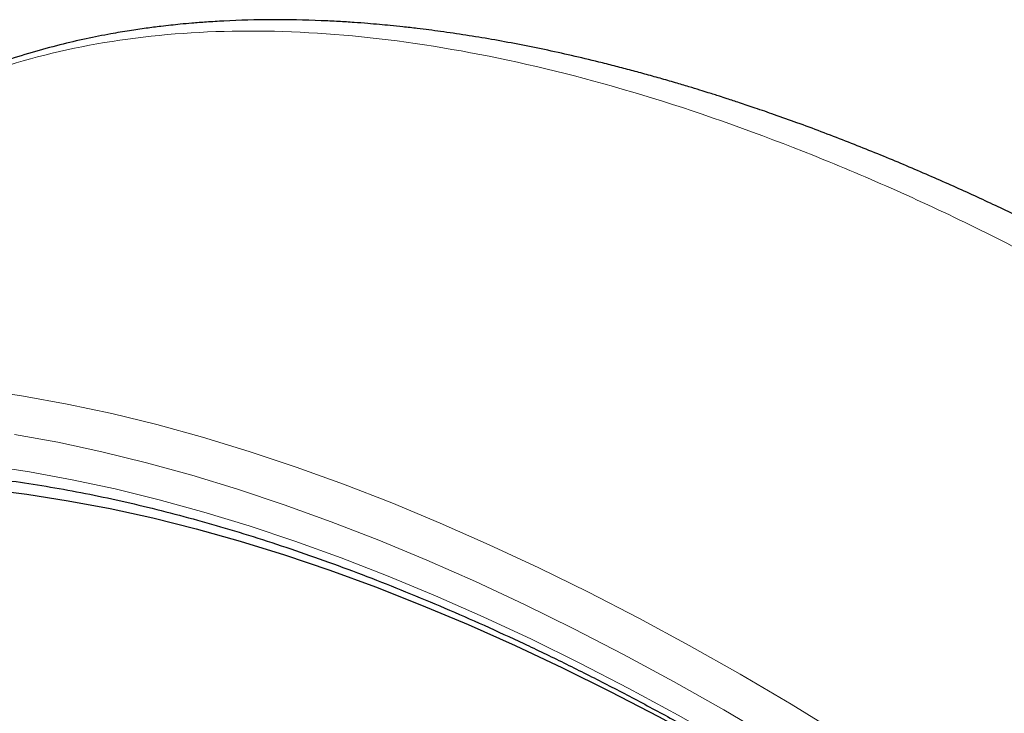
# Model space of a CAD drawing. Header units: millimetres. Extents: x 8 to 2385, y 12 to 2606.
# Tile 76 of 156: x 2171 to 2188, y 937 to 949. Entities that reach past the tile are written whole.
import ezdxf

# ---------------------------------------------------------------- set-up
doc = ezdxf.new("R2010")
doc.units = ezdxf.units.MM

msp = doc.modelspace()

# ---------------------------------------------------------------- linework, layer by layer
at = {"color": 252, "linetype": 'Continuous', "lineweight": 0, "flags": 128}
for points in [[(2170.246, 942.69), (2170.98, 942.58), (2171.726, 942.444), (2172.485, 942.281), (2173.255, 942.092), (2174.037, 941.876), (2174.829, 941.634), (2175.631, 941.367), (2176.443, 941.073), (2177.264, 940.755), (2178.093, 940.41), (2178.93, 940.041), (2179.774, 939.647), (2180.626, 939.229), (2181.483, 938.786), (2182.345, 938.319), (2183.213, 937.828), (2184.085, 937.315), (2184.961, 936.778), (2185.839, 936.219), (2186.721, 935.637), (2187.604, 935.034), (2188.489, 934.409)], [(2182.935, 937.22), (2182.076, 937.705), (2181.222, 938.168), (2180.374, 938.606), (2179.531, 939.021), (2178.695, 939.411), (2177.866, 939.776), (2177.045, 940.117), (2176.233, 940.433), (2175.429, 940.723), (2174.634, 940.988), (2173.85, 941.227), (2173.076, 941.441), (2172.314, 941.628), (2171.562, 941.79), (2170.823, 941.925)], [(2170.365, 941.392), (2171.08, 941.284), (2171.807, 941.151), (2172.546, 940.993), (2173.297, 940.808), (2174.058, 940.598), (2174.83, 940.363), (2175.612, 940.102), (2176.403, 939.816), (2177.203, 939.505), (2178.01, 939.17), (2178.826, 938.81), (2179.649, 938.426), (2180.478, 938.018), (2181.313, 937.587), (2182.154, 937.132), (2182.999, 936.654)], [(2202.674, 920.541), (2201.866, 921.444), (2201.05, 922.335), (2200.226, 923.213), (2199.394, 924.077), (2198.556, 924.928), (2197.71, 925.764), (2196.859, 926.584), (2196.003, 927.389), (2195.142, 928.177), (2194.277, 928.949), (2193.409, 929.703), (2192.538, 930.439), (2191.664, 931.157), (2190.789, 931.856), (2189.913, 932.535), (2189.036, 933.195), (2188.159, 933.834), (2187.283, 934.453), (2186.409, 935.05), (2185.536, 935.626), (2184.666, 936.18), (2183.799, 936.711), (2182.935, 937.22)]]:
    msp.add_lwpolyline(points, dxfattribs=at)
at = {"color": 7, "linetype": 'Continuous', "lineweight": 30, "flags": 128}
msp.add_lwpolyline([(2170.345, 940.987), (2171.038, 940.903), (2171.742, 940.793), (2172.459, 940.658), (2173.188, 940.498), (2173.927, 940.312), (2174.677, 940.102), (2175.437, 939.866), (2176.207, 939.606), (2176.986, 939.321), (2177.774, 939.011), (2178.569, 938.678), (2179.372, 938.32), (2180.181, 937.939), (2180.997, 937.534), (2181.819, 937.106), (2182.646, 936.655), (2183.478, 936.182), (2184.313, 935.686), (2185.152, 935.169), (2185.995, 934.629), (2186.839, 934.069), (2187.685, 933.488), (2188.533, 932.886)], dxfattribs=at)
at = {"color": 7, "linetype": 'Continuous', "lineweight": 30}
for points, knots in [([(2191.364, 943.848), (2191.288, 943.892), (2191.098, 944.002), (2190.801, 944.169), (2190.469, 944.355), (2190.133, 944.538), (2189.717, 944.763), (2189.214, 945.026), (2188.621, 945.328), (2187.983, 945.641), (2187.299, 945.963), (2186.566, 946.293), (2185.8, 946.621), (2185, 946.943), (2184.33, 947.196), (2183.817, 947.379), (2183.489, 947.493), (2183.22, 947.583), (2183.018, 947.649), (2182.874, 947.696), (2182.768, 947.73), (2182.656, 947.765), (2182.512, 947.81), (2182.324, 947.867), (2182.097, 947.935), (2181.845, 948.007), (2181.584, 948.08), (2181.323, 948.151), (2181.062, 948.219), (2180.732, 948.302), (2180.335, 948.396), (2179.874, 948.498), (2179.418, 948.59), (2178.971, 948.672), (2178.532, 948.744), (2178.109, 948.806), (2177.751, 948.852), (2177.465, 948.885), (2177.25, 948.907), (2177.05, 948.926), (2176.844, 948.943), (2176.612, 948.961), (2176.347, 948.977), (2175.876, 949), (2175.219, 949.013), (2174.568, 948.995), (2174.116, 948.968), (2173.868, 948.949), (2173.666, 948.931), (2173.491, 948.912), (2173.297, 948.89), (2173.061, 948.86), (2172.776, 948.818), (2172.434, 948.76), (2172.036, 948.682), (2171.587, 948.577), (2171.114, 948.449), (2170.692, 948.315), (2170.34, 948.19), (2170.078, 948.089), (2169.851, 947.996), (2169.642, 947.904), (2169.408, 947.797), (2169.135, 947.662), (2168.82, 947.494), (2168.493, 947.304), (2168.158, 947.093), (2167.825, 946.866), (2167.504, 946.631), (2167.294, 946.461), (2167.192, 946.378)], [0, 0, 0, 0, 0.0078213, 0.0193838, 0.0304988, 0.0420187, 0.0539436, 0.0735021, 0.0940629, 0.1156448, 0.1400467, 0.1658022, 0.1929128, 0.2213794, 0.2511905, 0.2651439, 0.2770318, 0.2868532, 0.2946075, 0.2992499, 0.3026224, 0.3063153, 0.3115561, 0.3184994, 0.3270544, 0.336718, 0.346438, 0.3561808, 0.3659464, 0.3757346, 0.3932684, 0.4108557, 0.4282973, 0.4455331, 0.4625621, 0.4793833, 0.495126, 0.5049072, 0.5134855, 0.5209232, 0.5289526, 0.5383637, 0.5491542, 0.5613199, 0.596398, 0.6312326, 0.6439835, 0.6547385, 0.6635027, 0.6705445, 0.6780613, 0.6893622, 0.7023131, 0.7169108, 0.7366835, 0.7580427, 0.7809235, 0.8053287, 0.8206615, 0.8342421, 0.8460292, 0.8567671, 0.8685379, 0.8848804, 0.9030369, 0.9230129, 0.9432957, 0.9633632, 0.9822502, 1, 1, 1, 1]), ([(2161.589, 939.385), (2161.706, 939.467), (2161.944, 939.635), (2162.322, 939.866), (2162.716, 940.084), (2163.124, 940.285), (2163.544, 940.467), (2163.977, 940.632), (2164.422, 940.779), (2164.879, 940.908), (2165.348, 941.02), (2165.828, 941.113), (2166.32, 941.189), (2166.822, 941.247), (2167.335, 941.287), (2167.86, 941.309), (2168.394, 941.313), (2168.939, 941.299), (2169.494, 941.267), (2170.059, 941.218), (2170.633, 941.151), (2171.216, 941.066), (2171.809, 940.963), (2172.41, 940.842), (2173.02, 940.703), (2173.638, 940.547), (2174.264, 940.373), (2174.898, 940.182), (2175.539, 939.973), (2176.187, 939.746), (2176.841, 939.502), (2177.502, 939.241), (2178.169, 938.963), (2178.842, 938.667), (2179.52, 938.355), (2180.203, 938.026), (2180.891, 937.68), (2181.583, 937.318), (2182.267, 936.946), (2182.773, 936.661), (2183.047, 936.504), (2183.1, 936.473)], [0, 0, 0, 0, 0.025624, 0.052318, 0.078988, 0.105626, 0.132224, 0.158776, 0.185279, 0.211732, 0.238135, 0.264489, 0.290799, 0.317068, 0.343298, 0.369496, 0.395665, 0.421809, 0.447932, 0.474038, 0.50013, 0.526211, 0.552284, 0.578351, 0.604414, 0.630474, 0.656533, 0.682592, 0.708652, 0.734714, 0.760778, 0.786844, 0.812914, 0.838988, 0.865065, 0.891146, 0.917232, 0.943321, 0.969414, 0.994141, 1, 1, 1, 1]), ([(2159.622, 940.022), (2159.62, 940.021), (2159.5, 939.915), (2159.274, 939.688), (2158.946, 939.343), (2158.634, 938.978), (2158.336, 938.598), (2158.052, 938.202), (2157.784, 937.789), (2157.53, 937.36), (2157.291, 936.915), (2157.068, 936.454), (2156.86, 935.978), (2156.667, 935.487), (2156.49, 934.981), (2156.328, 934.46), (2156.182, 933.924), (2156.052, 933.374), (2155.938, 932.811), (2155.84, 932.233), (2155.759, 931.642), (2155.693, 931.039), (2155.643, 930.422), (2155.61, 929.793), (2155.592, 929.152), (2155.591, 928.5), (2155.606, 927.836), (2155.637, 927.16), (2155.684, 926.474), (2155.747, 925.778), (2155.826, 925.072), (2155.921, 924.355), (2156.032, 923.63), (2156.158, 922.895), (2156.301, 922.151), (2156.458, 921.399), (2156.632, 920.639), (2156.821, 919.872), (2157.025, 919.097), (2157.244, 918.315), (2157.479, 917.526), (2157.728, 916.731), (2157.993, 915.93), (2158.272, 915.124), (2158.566, 914.312), (2158.874, 913.496), (2159.196, 912.675), (2159.533, 911.85), (2159.884, 911.022), (2160.248, 910.19), (2160.626, 909.355), (2161.018, 908.517), (2161.422, 907.678), (2161.84, 906.837), (2162.271, 905.994), (2162.715, 905.15), (2163.171, 904.306), (2163.639, 903.462), (2164.119, 902.617), (2164.611, 901.774), (2165.115, 900.931), (2165.63, 900.089), (2166.156, 899.25), (2166.693, 898.412), (2167.241, 897.577), (2167.799, 896.745), (2168.367, 895.916), (2168.945, 895.091), (2169.532, 894.27), (2170.129, 893.453), (2170.735, 892.641), (2171.349, 891.834), (2171.972, 891.033), (2172.603, 890.238), (2173.242, 889.449), (2173.889, 888.667), (2174.543, 887.891), (2175.203, 887.124), (2175.871, 886.363), (2176.545, 885.611), (2177.224, 884.868), (2177.91, 884.133), (2178.601, 883.408), (2179.297, 882.691), (2179.997, 881.985), (2180.703, 881.289), (2181.412, 880.603), (2182.125, 879.929), (2182.734, 879.362), (2183.107, 879.025), (2183.24, 878.905)], [0, 0, 0, 0, 0.000179, 0.011527, 0.022879, 0.034239, 0.04561, 0.056994, 0.068393, 0.079809, 0.091242, 0.102694, 0.114163, 0.12565, 0.137154, 0.148674, 0.160208, 0.171754, 0.183312, 0.19488, 0.206457, 0.21804, 0.22963, 0.241224, 0.252821, 0.264421, 0.276023, 0.287626, 0.29923, 0.310833, 0.322436, 0.334038, 0.345639, 0.357239, 0.368837, 0.380434, 0.392029, 0.403623, 0.415215, 0.426805, 0.438393, 0.44998, 0.461565, 0.473148, 0.48473, 0.496311, 0.50789, 0.519467, 0.531043, 0.542618, 0.554192, 0.565764, 0.577335, 0.588905, 0.600475, 0.612043, 0.62361, 0.635177, 0.646743, 0.658308, 0.669872, 0.681436, 0.692999, 0.704562, 0.716124, 0.727686, 0.739248, 0.750809, 0.76237, 0.77393, 0.785491, 0.797051, 0.808611, 0.820171, 0.831731, 0.843291, 0.854852, 0.866412, 0.877972, 0.889533, 0.901094, 0.912655, 0.924216, 0.935778, 0.94734, 0.958903, 0.970466, 0.98203, 0.993595, 1, 1, 1, 1])]:
    msp.add_open_spline(points, degree=3, knots=knots, dxfattribs=at)
at = {"color": 252, "linetype": 'Continuous', "lineweight": 0}
msp.add_open_spline([(2190.419, 943.757), (2189.44, 944.3), (2187.481, 945.384), (2184.629, 946.66), (2181.869, 947.665), (2179.226, 948.366), (2176.721, 948.766), (2174.373, 948.859), (2172.199, 948.646), (2170.224, 948.12), (2168.547, 947.375), (2167.639, 946.669), (2167.234, 946.354)], degree=3, knots=[0, 0, 0, 0, 0.101959, 0.203918, 0.305878, 0.407837, 0.509796, 0.611755, 0.713715, 0.815674, 0.917633, 1, 1, 1, 1], dxfattribs=at)

doc.saveas('drawing.dxf')
